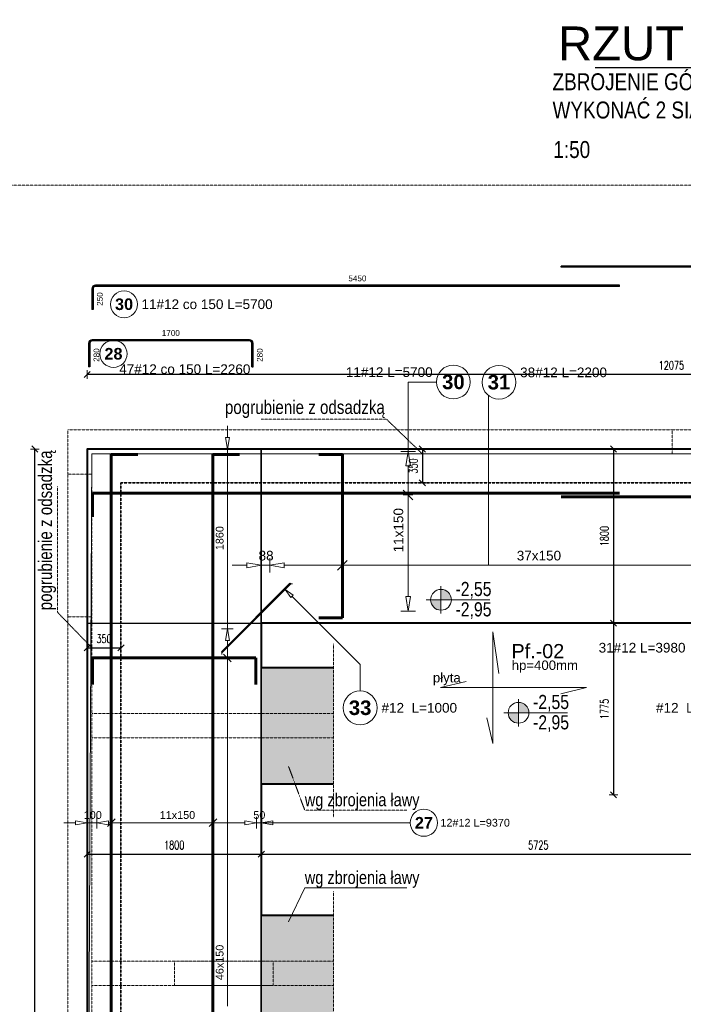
# Model space of a CAD drawing. Extents: x -257438 to 242612, y -74624 to 75879.
# Tile 6 of 21: x 55573 to 62430, y 3903 to 14080. Entities that reach past the tile are written whole.
import ezdxf
from ezdxf import colors
from ezdxf.entities.mleader import LeaderData, LeaderLine
from ezdxf.math import Vec2, Vec3

# ---------------------------------------------------------------- set-up
doc = ezdxf.new("R2010")
doc.units = 0
doc.header["$LTSCALE"] = 10
doc.header["$MEASUREMENT"] = 0
doc.linetypes.add('HIDDEN', pattern=[0.375, 0.25, -0.125])
for name, color, linetype in [('AutoCAD_Structural_Detailing_rozkład powierzchniowy - pręty - dół', 7, 'Continuous'), ('RCAD_kształt pręta', 7, 'Continuous'), ('RCAD_opis kształtu pręta', 7, 'Continuous'), ('RCAD_opis rozkładu', 7, 'Continuous'), ('RCAD_pręt wyrzucony', 130, 'Continuous')]:
    doc.layers.add(name, color=color, linetype=linetype)
for name, color, linetype, lineweight in [('P-Linia1', 3, 'Continuous', 40), ('P-Linia2', 2, 'Continuous', 25), ('P-Linia3', 6, 'Continuous', 60), ('P-Opis', 1, 'Continuous', 18), ('P-Opis fundamenty', 193, 'Continuous', 9), ('P-Opis słupy', 30, 'Continuous', 9), ('P-Opis ściany', 6, 'Continuous', 9), ('P-Przerywana', 13, 'HIDDEN', 9), ('P-Wymiar', 254, 'Continuous', 9), ('P-Ściana żelbetowa', 50, 'Continuous', 25)]:
    doc.layers.add(name, color=color, linetype=linetype, lineweight=lineweight)
doc.layers.add('RCAD_kontur płyty', color=163, linetype='Continuous', plot=False)
doc.styles.add('_Fd Opis', font='arial.ttf')
doc.styles.add('_Fdelita opis', font='arial.ttf')
doc.styles.add('ROMANS', font='romans.shx', dxfattribs={"width": 0.7})
doc.styles.add('style1', font='arial.ttf')
doc.styles.add('style3', font='arialbd.ttf')
doc.dimstyles.new('A50', dxfattribs={"dimscale": 50, "dimtxt": 1.75, "dimasz": 0.05, "dimexe": 0, "dimexo": 0, "dimgap": 1, "dimtad": 1, "dimdec": 4, "dimrnd": 0.1, "dimdsep": 46, "dimtxsty": 'ROMANS', "dimblk": '[[[[[[[[', "dimcen": 2, "dimdle": 2, "dimse1": 1, "dimse2": 1, "dimclrd": 256, "dimclrt": 1, "dimadec": 0, "dimazin": 0, "dimtfac": 1, "dimtdec": 4, "dimtix": 1, "dimtmove": 2, "dimatfit": 3, "dimldrblk": '[[[[[[[[', "dimfxl": 1, "dimtvp": 0.6, "dimtolj": 1, "dimlwd": -1, "dimarcsym": 0})

# ---------------------------------------------------------------- blocks, each defined once
blk = doc.blocks.new('daddad')
at = {"layer": 'P-Opis', "lineweight": 20}
for points in [[(-159, -799), (0, -1476), (0, 1476), (159, 377)], [(1791, -159), (2467, 0), (-1381, 0), (-705, 159)]]:
    blk.add_lwpolyline(points, dxfattribs=at)
blk = doc.blocks.new('A$C798F0764')
at = {"layer": 'P-Opis'}
h = blk.add_hatch(color=1, dxfattribs=at)
h.dxf.hatch_style = 1
h.paths.add_polyline_path([(87, -43), (-30, -160, 0.414214), (204, -160)])
h.paths.add_polyline_path([(-30, 74), (87, -43), (204, 74, 0.414214)])
at = {"layer": 'P-Opis', "color": 1}
for p, q in [((-80, -210), (636, 506)), ((-68, 111), (241, -198))]:
    blk.add_line(p, q, dxfattribs=at)
blk.add_circle((87, -43), 165, dxfattribs=at)
blk = doc.blocks.new('[[[[[[[[')
at = {"layer": 'P-Wymiar'}
for p, q in [((-12.7, -12.7), (12.7, 12.7)), ((0, 0), (-4.6, 0)), ((0, 18), (0, -18))]:
    blk.add_line(p, q, dxfattribs=at)
blk = doc.blocks.new('*D354')
at = {"transparency": 16777216}
blk.add_line((56272, 7587), (56617, 7587), dxfattribs=at)
at = {"layer": 'Defpoints', "color": 0, "transparency": 16777216}
for p in [(56270, 7653), (56620, 7653), (56620, 7587)]:
    blk.add_point(p, dxfattribs=at)
at = {"transparency": 16777216, "xscale": 2.5, "yscale": 2.5, "zscale": 2.5, "rotation": 180}
blk.add_blockref('[[[[[[[[', (56270, 7587), dxfattribs=at)
at = {"transparency": 16777216, "xscale": 2.5, "yscale": 2.5, "zscale": 2.5}
blk.add_blockref('[[[[[[[[', (56620, 7587), dxfattribs=at)
at = {"color": 1, "transparency": 16777216, "insert": (56445, 7681), "char_height": 87.5, "attachment_point": 5, "style": 'ROMANS'}
blk.add_mtext('\\A1;350', dxfattribs=at)
blk = doc.blocks.new('*D355')
at = {"transparency": 16777216}
blk.add_line((59734, 9640), (59734, 9295), dxfattribs=at)
at = {"layer": 'Defpoints', "color": 0, "transparency": 16777216}
for p in [(59669, 9642), (59669, 9292), (59734, 9292)]:
    blk.add_point(p, dxfattribs=at)
at = {"transparency": 16777216, "xscale": 2.5, "yscale": 2.5, "zscale": 2.5}
for p, rotation in [((59734, 9642), 90), ((59734, 9292), 270)]:
    blk.add_blockref('[[[[[[[[', p, dxfattribs=dict(at, rotation=rotation))
at = {"color": 1, "transparency": 16777216, "insert": (59640, 9467), "char_height": 87.5, "attachment_point": 5, "rotation": 90, "style": 'ROMANS'}
blk.add_mtext('\\A1;350', dxfattribs=at)
blk = doc.blocks.new('*D391')
at = {"transparency": 16777216}
blk.add_line((55730, -4975), (55730, 9640), dxfattribs=at)
at = {"layer": 'Defpoints', "color": 0, "transparency": 16777216}
for p in [(55730, 9642), (56350, 9642), (56350, -4978)]:
    blk.add_point(p, dxfattribs=at)
at = {"transparency": 16777216, "xscale": 2.5, "yscale": 2.5, "zscale": 2.5}
for p, rotation in [((55730, 9642), 90), ((55730, -4978), 270)]:
    blk.add_blockref('[[[[[[[[', p, dxfattribs=dict(at, rotation=rotation))
at = {"color": 1, "transparency": 16777216, "insert": (55636, 2332), "char_height": 87.5, "attachment_point": 5, "rotation": 90, "style": 'ROMANS'}
blk.add_mtext('\\A1;14620', dxfattribs=at)
blk = doc.blocks.new('*D393')
at = {"transparency": 16777216}
blk.add_line((56272, 5454), (58067, 5454), dxfattribs=at)
at = {"layer": 'Defpoints', "color": 0, "transparency": 16777216}
for p in [(56270, 5434), (58070, 5454), (58070, 5434)]:
    blk.add_point(p, dxfattribs=at)
at = {"transparency": 16777216, "xscale": 2.5, "yscale": 2.5, "zscale": 2.5, "rotation": 180}
blk.add_blockref('[[[[[[[[', (56270, 5454), dxfattribs=at)
at = {"transparency": 16777216, "xscale": 2.5, "yscale": 2.5, "zscale": 2.5}
blk.add_blockref('[[[[[[[[', (58070, 5454), dxfattribs=at)
at = {"color": 1, "transparency": 16777216, "insert": (57170, 5548), "char_height": 87.5, "attachment_point": 5, "style": 'ROMANS'}
blk.add_mtext('\\A1;1800', dxfattribs=at)
blk = doc.blocks.new('*D394')
at = {"transparency": 16777216}
blk.add_line((58072, 5454), (63792, 5454), dxfattribs=at)
at = {"layer": 'Defpoints', "color": 0, "transparency": 16777216}
for p in [(58070, 5434), (63795, 5454), (63795, 5439)]:
    blk.add_point(p, dxfattribs=at)
at = {"transparency": 16777216, "xscale": 2.5, "yscale": 2.5, "zscale": 2.5, "rotation": 180}
blk.add_blockref('[[[[[[[[', (58070, 5454), dxfattribs=at)
at = {"transparency": 16777216, "xscale": 2.5, "yscale": 2.5, "zscale": 2.5}
blk.add_blockref('[[[[[[[[', (63795, 5454), dxfattribs=at)
at = {"color": 1, "transparency": 16777216, "insert": (60932, 5548), "char_height": 87.5, "attachment_point": 5, "style": 'ROMANS'}
blk.add_mtext('\\A1;5725', dxfattribs=at)
blk = doc.blocks.new('*D396')
at = {"transparency": 16777216}
blk.add_line((61709, 9640), (61709, 7845), dxfattribs=at)
at = {"layer": 'Defpoints', "color": 0, "transparency": 16777216}
for p in [(62148, 9642), (61709, 7842), (62148, 7842)]:
    blk.add_point(p, dxfattribs=at)
at = {"transparency": 16777216, "xscale": 2.5, "yscale": 2.5, "zscale": 2.5}
for p, rotation in [((61709, 9642), 90), ((61709, 7842), 270)]:
    blk.add_blockref('[[[[[[[[', p, dxfattribs=dict(at, rotation=rotation))
at = {"color": 1, "transparency": 16777216, "insert": (61615, 8742), "char_height": 87.5, "attachment_point": 5, "rotation": 90, "style": 'ROMANS'}
blk.add_mtext('\\A1;1800', dxfattribs=at)
blk = doc.blocks.new('*D397')
at = {"transparency": 16777216}
blk.add_line((61709, 7840), (61709, 6070), dxfattribs=at)
at = {"layer": 'Defpoints', "color": 0, "transparency": 16777216}
for p in [(62148, 7842), (61709, 6067), (63795, 6067)]:
    blk.add_point(p, dxfattribs=at)
at = {"transparency": 16777216, "xscale": 2.5, "yscale": 2.5, "zscale": 2.5}
for p, rotation in [((61709, 7842), 90), ((61709, 6067), 270)]:
    blk.add_blockref('[[[[[[[[', p, dxfattribs=dict(at, rotation=rotation))
at = {"color": 1, "transparency": 16777216, "insert": (61615, 6955), "char_height": 87.5, "attachment_point": 5, "rotation": 90, "style": 'ROMANS'}
blk.add_mtext('\\A1;1775', dxfattribs=at)
blk = doc.blocks.new('*D400')
at = {"transparency": 16777216}
blk.add_line((68342, 10413), (56272, 10413), dxfattribs=at)
at = {"layer": 'Defpoints', "color": 0, "transparency": 16777216}
for p in [(56270, 10413), (68345, 10317), (56270, 9642)]:
    blk.add_point(p, dxfattribs=at)
at = {"transparency": 16777216, "xscale": 2.5, "yscale": 2.5, "zscale": 2.5, "rotation": 180}
blk.add_blockref('[[[[[[[[', (56270, 10413), dxfattribs=at)
at = {"transparency": 16777216, "xscale": 2.5, "yscale": 2.5, "zscale": 2.5}
blk.add_blockref('[[[[[[[[', (68345, 10413), dxfattribs=at)
at = {"color": 1, "transparency": 16777216, "insert": (62307, 10507), "char_height": 87.5, "attachment_point": 5, "style": 'ROMANS'}
blk.add_mtext('\\A1;12075', dxfattribs=at)

msp = doc.modelspace()

# ---------------------------------------------------------------- hatches: boundary and pattern name
at = {"true_color": 0x05cc80, "transparency": 33554508}
h = msp.add_hatch(color=122, dxfattribs=at)
h.dxf.hatch_style = 1
h.paths.add_polyline_path([(58069.61184, 6182.23178), (58815.54767, 6182.23178), (58815.54767, 7382.23178), (58069.61184, 7382.23178)])
h = msp.add_hatch(color=122, dxfattribs=at)
h.dxf.hatch_style = 1
h.paths.add_polyline_path([(58069.61184, 3622.2025), (58815.54767, 3622.2025), (58815.54767, 4822.2025), (58069.61184, 4822.2025)])
at = {"layer": 'RCAD_kształt pręta', "true_color": 0x919191, "transparency": 33554559}
msp.add_hatch(color=252, dxfattribs=at).paths.add_polyline_path([(57666.05845, 7538.67839), (57657.57317, 7547.16367), (58364.67995, 8254.27045), (58373.16523, 8245.78517)], flags=0)
at = {"layer": 'RCAD_pręt wyrzucony'}
for points in [[(70908.62154, 11533.33245), (70908.62154, 11521.33245), (61169.74543, 11521.33245), (61169.74543, 11533.33245)], [(56319.61184, 11298.95213), (56331.61184, 11298.95213), (56331.61184, 11084.95213), (56319.61184, 11084.95213)], [(61769.74543, 11334.95213), (61769.74543, 11322.95213), (56355.61184, 11322.95213), (56355.61184, 11334.95213)], [(56284.78909, 10735.03229), (56296.78909, 10735.03229), (56296.78909, 10491.03229), (56284.78909, 10491.03229)], [(57948.78909, 10771.03229), (57948.78909, 10759.03229), (56320.78909, 10759.03229), (56320.78909, 10771.03229)], [(57984.78909, 10491.03229), (57972.78909, 10491.03229), (57972.78909, 10735.03229), (57984.78909, 10735.03229)]]:
    msp.add_hatch(color=4, dxfattribs=at).paths.add_polyline_path(points, flags=0)
h = msp.add_hatch(color=4, dxfattribs=at)
edge = h.paths.add_edge_path(flags=0)
edge.add_line((56355.61184, 11334.95213), (56355.61184, 11322.95213))
edge.add_arc((56355.61184, 11298.95213), 24, 90, 180)
edge.add_line((56331.61184, 11298.95213), (56319.61184, 11298.95213))
edge.add_arc((56355.61184, 11298.95213), 36, 450, 540, ccw=False)
h = msp.add_hatch(color=4, dxfattribs=at)
edge = h.paths.add_edge_path(flags=0)
edge.add_line((56320.78909, 10771.03229), (56320.78909, 10759.03229))
edge.add_arc((56320.78909, 10735.03229), 24, 90, 180)
edge.add_line((56296.78909, 10735.03229), (56284.78909, 10735.03229))
edge.add_arc((56320.78909, 10735.03229), 36, 450, 540, ccw=False)
h = msp.add_hatch(color=4, dxfattribs=at)
edge = h.paths.add_edge_path(flags=0)
edge.add_line((57984.78909, 10735.03229), (57972.78909, 10735.03229))
edge.add_arc((57948.78909, 10735.03229), 24, 0, 90)
edge.add_line((57948.78909, 10759.03229), (57948.78909, 10771.03229))
edge.add_arc((57948.78909, 10735.03229), 36, 360, 450, ccw=False)

# ---------------------------------------------------------------- linework, layer by layer
at = {"color": 1, "linetype": 'HIDDEN', "lineweight": 15, "true_color": 0xff0f0f}
msp.add_lwpolyline([(62314.57546, 9842.23178), (56069.61184, 9842.23178), (56069.61184, 9382.22757), (56319.61184, 9382.22757), (56319.61184, 9592.23178), (56519.61184, 9592.23178), (62314.57546, 9592.23178)], close=True, dxfattribs=at)
msp.add_lwpolyline([(58815.54767, -4252.76688), (56319.61184, -4252.76688), (56319.61184, 7907.13001), (56069.61184, 7907.13001), (56069.61184, -4502.76688), (58815.54767, -4502.76688)], dxfattribs=at)
at = {"layer": 'AutoCAD_Structural_Detailing_rozkład powierzchniowy - pręty - dół', "color": 0, "lineweight": 60}
for p, q in [((56793.61184, 9586.23178), (56519.61184, 9586.23178)), ((56519.61184, 9586.23178), (56519.61184, 793.23178)), ((57843.61184, 9586.23178), (57569.61184, 9586.23178)), ((57569.61184, 9586.23178), (57569.61184, 793.23178)), ((58907.11669, 9586.23178), (58663.11669, 9586.23178)), ((58907.11669, 7898.23178), (58907.11669, 9586.23178)), ((61769.74543, 9185.23178), (56325.61184, 9185.23178)), ((56325.61184, 9185.23178), (56325.61184, 8941.23178)), ((70938.62154, 9149.23178), (61169.74543, 9149.23178)), ((58663.11669, 7898.23178), (58907.11669, 7898.23178)), ((58013.61184, 7482.23245), (56325.61184, 7482.23245)), ((56325.61184, 7482.23245), (56325.61184, 7208.23245)), ((58013.61184, 7208.23245), (58013.61184, 7482.23245))]:
    msp.add_line(p, q, dxfattribs=at)
at = {"layer": 'P-Linia1'}
for points in [[(71926.21227, 10317.23178), (68344.57546, 10317.23178), (68344.57546, 9642.23178), (56269.61184, 9642.23178), (56269.61184, -4977.76688), (58815.54767, -4977.76688)], [(63794.5985, 7842.23178), (58069.61184, 7842.23178), (58069.61184, 7382.23178)], [(58815.54767, 7382.23178), (58069.61184, 7382.23178)], [(58069.61184, 6182.23178), (58815.54767, 6182.23178)], [(58069.61184, 6182.23178), (58069.61184, 4822.2025)], [(58815.54767, 4822.2025), (58069.61184, 4822.2025)]]:
    msp.add_lwpolyline(points, dxfattribs=at)
at = {"layer": 'P-Linia2', "color": 1, "linetype": 'HIDDEN', "lineweight": 35, "true_color": 0xf50000}
msp.add_lwpolyline([(68594.57546, 9592.23178), (68594.57546, 9292.23178), (56619.61184, 9292.23178), (56619.61184, -4252.76688)], dxfattribs=at)
at = {"layer": 'P-Linia3', "color": 6, "linetype": 'Continuous', "lineweight": 30}
msp.add_line((61520.17013, 13586.65314), (63337.49625, 13586.65314), dxfattribs=at)
at = {"layer": 'P-Opis', "color": 6}
msp.add_lwpolyline([(56269.61184, -12.76822), (56319.61184, 9592.23178), (68594.57546, 9592.23178)], dxfattribs=at)
at = {"layer": 'P-Opis ściany', "color": 212, "linetype": 'HIDDEN', "lineweight": 15, "true_color": 0xd100d1}
for points in [[(59734.10657, 9592.23178), (59364.37395, 9949.43237), (58066.7872, 9949.43237)], [(56319.61184, 7587.12164), (55962.41125, 7956.85426), (55962.41125, 9254.44101)], [(59573.98666, 5908.76174), (58518.76403, 5908.76174), (58351.89204, 6361.425)]]:
    msp.add_lwpolyline(points, dxfattribs=at)
for points in [[(62314.57546, 9842.23178), (64269.5985, 9842.23178), (64269.5985, 9592.23178), (62314.57546, 9592.23178)], [(56069.61184, 9382.22757), (56319.61184, 9382.22757), (56319.61184, 7907.13001), (56069.61184, 7907.13001)], [(57172.52477, 4097.12486), (58192.52561, 4097.12486), (58192.52561, 4347.12486), (57172.52477, 4347.12486)]]:
    msp.add_lwpolyline(points, close=True, dxfattribs=at)
at = {"layer": 'P-Opis ściany', "color": 212, "linetype": 'Continuous', "lineweight": 15, "true_color": 0xd100d1}
msp.add_lwpolyline([(59573.98666, 5105.46089), (58518.76403, 5105.46089), (58351.89204, 4754.76304)], dxfattribs=at)
at = {"layer": 'P-Przerywana'}
for points in [[(66317.01635, -5763.41506), (52954.55001, -5763.41506), (52954.55001, 12369.0963), (72818.53866, 12369.0963), (72818.53866, 3297.46496)], [(58815.54767, 7627.17825), (58815.54767, 5837.22228)], [(58815.54767, 5067.14897), (58815.54767, 3277.193)]]:
    msp.add_lwpolyline(points, dxfattribs=at)
at = {"layer": 'P-Ściana żelbetowa', "linetype": 'HIDDEN', "lineweight": 15}
for points in [[(56319.61184, 6907.23178), (58815.54767, 6907.23178)], [(56319.61184, 6657.23178), (58815.54767, 6657.23178)], [(58815.54767, 4347.2025), (56319.61184, 4347.2025)], [(58815.54767, 4097.2025), (56319.61184, 4097.2025)]]:
    msp.add_lwpolyline(points, dxfattribs=at)
at = {"layer": 'RCAD_kontur płyty', "color": 0}
for p, q in [((56269.61184, 9642.23178), (58069.61184, 9642.23178)), ((56269.61184, 737.23178), (56269.61184, 9642.23178)), ((58069.61184, 9642.23178), (56269.61184, 9642.23178)), ((56269.61184, 9642.23178), (56269.61184, 737.23178)), ((56269.61184, 9642.23178), (58069.61184, 9642.23178)), ((56269.61184, 737.23178), (56269.61184, 9642.23178)), ((58069.61184, 9642.23178), (56269.61184, 9642.23178)), ((56269.61184, 9642.23178), (56269.61184, 737.23178)), ((68344.57546, 9642.23178), (56269.61184, 9642.23178)), ((56269.61184, 9642.23178), (56269.61184, 7842.23178)), ((58069.61184, 9642.23178), (58069.61184, 737.23178)), ((58069.61184, 737.23178), (58069.61184, 9642.23178)), ((58069.61184, 9642.23178), (58069.61184, 737.23178)), ((58069.61184, 737.23178), (58069.61184, 9642.23178)), ((58069.61184, 7842.23178), (58069.61184, 9642.23178)), ((58069.61184, 9642.23178), (68344.57546, 9642.23178)), ((56269.61184, 7842.23178), (63794.5985, 7842.23178)), ((63794.5985, 7842.23178), (58069.61184, 7842.23178))]:
    msp.add_line(p, q, dxfattribs=at)
at = {"layer": 'RCAD_kształt pręta', "color": 4}
for p, q in [((57657.57317, 7547.16367), (58364.67995, 8254.27045)), ((57666.05845, 7538.67839), (58373.16523, 8245.78517)), ((58364.67995, 8254.27045), (58373.16523, 8245.78517)), ((57657.57317, 7547.16367), (57666.05845, 7538.67839))]:
    msp.add_line(p, q, dxfattribs=at)
at = {"layer": 'RCAD_kształt pręta', "color": 2, "lineweight": 5}
for p, q in [((58368.92259, 8250.02781), (58393.67133, 8250.02781)), ((57661.81581, 7542.92103), (57661.81581, 7518.1723))]:
    msp.add_line(p, q, dxfattribs=at)
at = {"layer": 'RCAD_opis kształtu pręta', "color": 8, "lineweight": 0}
for p, q in [((58375.20321, 8106.40179), (58316.27764, 8188.89758)), ((58316.27764, 8188.89758), (58398.77343, 8129.97202)), ((58375.20321, 8106.40179), (58398.77343, 8129.97202)), ((59090.84123, 7414.33399), (58386.98832, 8118.18691)), ((59090.84123, 7414.33399), (59090.84123, 7141.91317))]:
    msp.add_line(p, q, dxfattribs=at)
msp.add_circle((59090.84123, 6966.91317), 175, dxfattribs=at)
at = {"layer": 'RCAD_opis rozkładu', "color": 8, "lineweight": 0}
for p, q in [((59586.67237, 10334.56892), (59586.67237, 9617.23178)), ((59586.67237, 10334.56892), (59879.51145, 10334.56892)), ((60417.03548, 10194.69561), (60417.03548, 8440.25731)), ((60417.03548, 10194.69561), (60417.03548, 10194.69561)), ((57719.61184, 9882.23178), (57719.61184, 9762.23178)), ((57719.61184, 9642.23178), (57699.61184, 9762.23178)), ((57739.61184, 9762.23178), (57699.61184, 9762.23178)), ((57739.61184, 9762.23178), (57719.61184, 9642.23178)), ((57779.61184, 9642.23178), (57659.61184, 9642.23178)), ((57719.61184, 7782.23245), (57719.61184, 9642.23178)), ((59661.67237, 9617.23178), (59511.67237, 9617.23178)), ((59561.67237, 9467.23178), (59586.67237, 9617.23178)), ((59586.67237, 9617.23178), (59611.67237, 9467.23178)), ((59561.67237, 9467.23178), (59611.67237, 9467.23178)), ((59586.67237, 9467.23178), (59586.67237, 9467.23178)), ((59586.67237, 9317.23178), (59586.67237, 9467.23178)), ((59586.67237, 9167.23178), (59586.67237, 9317.23178)), ((59636.67237, 9117.23178), (59536.67237, 9217.23178)), ((59536.67237, 9167.23178), (59636.67237, 9167.23178)), ((59586.67237, 9017.23178), (59586.67237, 9167.23178)), ((59586.67237, 8867.23178), (59586.67237, 9017.23178)), ((59586.67237, 8792.23178), (59586.67237, 8867.23178)), ((59586.67237, 8792.23178), (59586.67237, 8717.23178)), ((59586.67237, 8717.23178), (59586.67237, 8567.23178)), ((59586.67237, 8567.23178), (59586.67237, 8417.23178)), ((57919.61184, 8465.25731), (58069.61184, 8440.25731)), ((57919.61184, 8465.25731), (57919.61184, 8415.25731)), ((58069.61184, 8515.25731), (58069.61184, 8365.25731)), ((58157.11669, 8515.25731), (58157.11669, 8365.25731)), ((58157.11669, 8440.25731), (58307.11669, 8465.25731)), ((58307.11669, 8415.25731), (58307.11669, 8465.25731)), ((58957.11669, 8490.25731), (58857.11669, 8390.25731)), ((58907.11669, 8490.25731), (58907.11669, 8390.25731)), ((57769.61184, 8440.25731), (57919.61184, 8440.25731)), ((58069.61184, 8440.25731), (57919.61184, 8415.25731)), ((58157.11669, 8440.25731), (58069.61184, 8440.25731)), ((58307.11669, 8415.25731), (58157.11669, 8440.25731)), ((58457.11669, 8440.25731), (58307.11669, 8440.25731)), ((58307.11669, 8440.25731), (58307.11669, 8440.25731)), ((58607.11669, 8440.25731), (58457.11669, 8440.25731)), ((58757.11669, 8440.25731), (58607.11669, 8440.25731)), ((58907.11669, 8440.25731), (58757.11669, 8440.25731)), ((59057.11669, 8440.25731), (58907.11669, 8440.25731)), ((59207.11669, 8440.25731), (59057.11669, 8440.25731)), ((59357.11669, 8440.25731), (59207.11669, 8440.25731)), ((59507.11669, 8440.25731), (59357.11669, 8440.25731)), ((59657.11669, 8440.25731), (59507.11669, 8440.25731)), ((59586.67237, 8417.23178), (59586.67237, 8267.23178)), ((59807.11669, 8440.25731), (59657.11669, 8440.25731)), ((59957.11669, 8440.25731), (59807.11669, 8440.25731)), ((60107.11669, 8440.25731), (59957.11669, 8440.25731)), ((60257.11669, 8440.25731), (60107.11669, 8440.25731)), ((60407.11669, 8440.25731), (60257.11669, 8440.25731)), ((60557.11669, 8440.25731), (60407.11669, 8440.25731)), ((60707.11669, 8440.25731), (60557.11669, 8440.25731)), ((60857.11669, 8440.25731), (60707.11669, 8440.25731)), ((60932.11669, 8440.25731), (60857.11669, 8440.25731)), ((60932.11669, 8440.25731), (61007.11669, 8440.25731)), ((61007.11669, 8440.25731), (61157.11669, 8440.25731)), ((61157.11669, 8440.25731), (61307.11669, 8440.25731)), ((61307.11669, 8440.25731), (61457.11669, 8440.25731)), ((61457.11669, 8440.25731), (61607.11669, 8440.25731)), ((61607.11669, 8440.25731), (61757.11669, 8440.25731)), ((61757.11669, 8440.25731), (61907.11669, 8440.25731)), ((61907.11669, 8440.25731), (62057.11669, 8440.25731)), ((62057.11669, 8440.25731), (62207.11669, 8440.25731)), ((62207.11669, 8440.25731), (62357.11669, 8440.25731)), ((62357.11669, 8440.25731), (62507.11669, 8440.25731)), ((59586.67237, 8267.23178), (59586.67237, 8117.23178)), ((59586.67237, 7967.23178), (59561.67237, 8117.23178)), ((59611.67237, 8117.23178), (59561.67237, 8117.23178)), ((59611.67237, 8117.23178), (59586.67237, 7967.23178)), ((59586.67237, 8117.23178), (59586.67237, 8117.23178)), ((59511.67237, 7967.23178), (59661.67237, 7967.23178)), ((57659.61184, 7782.23245), (57779.61184, 7782.23245)), ((57699.61184, 7662.23245), (57719.61184, 7782.23245)), ((57719.61184, 7782.23245), (57739.61184, 7662.23245)), ((57699.61184, 7662.23245), (57739.61184, 7662.23245)), ((57719.61184, 7632.23245), (57719.61184, 7662.23245)), ((57719.61184, 7482.23245), (57719.61184, 7632.23245)), ((57759.61184, 7442.23245), (57679.61184, 7522.23245)), ((57679.61184, 7482.23245), (57759.61184, 7482.23245)), ((57719.61184, 7332.23245), (57719.61184, 7482.23245)), ((57719.61184, 7182.23245), (57719.61184, 7332.23245)), ((57719.61184, 7032.23245), (57719.61184, 7182.23245)), ((57719.61184, 6882.23245), (57719.61184, 7032.23245)), ((57719.61184, 6732.23245), (57719.61184, 6882.23245)), ((57719.61184, 6582.23245), (57719.61184, 6732.23245)), ((57719.61184, 6432.23245), (57719.61184, 6582.23245)), ((57719.61184, 6282.23245), (57719.61184, 6432.23245)), ((57719.61184, 6132.23245), (57719.61184, 6282.23245)), ((57719.61184, 5982.23245), (57719.61184, 6132.23245)), ((57719.61184, 5832.23245), (57719.61184, 5982.23245)), ((56269.61184, 5839.16975), (56269.61184, 5719.16975)), ((56369.61184, 5719.16975), (56369.61184, 5839.16975)), ((56559.61184, 5819.16975), (56479.61184, 5739.16975)), ((56519.61184, 5739.16975), (56519.61184, 5819.16975)), ((57529.61184, 5739.16975), (57609.61184, 5819.16975)), ((57569.61184, 5739.16975), (57569.61184, 5819.16975)), ((57719.61184, 5682.23245), (57719.61184, 5832.23245)), ((58019.61184, 5719.16975), (58019.61184, 5839.16975)), ((58069.61184, 5839.16975), (58069.61184, 5719.16975)), ((56029.61184, 5779.16975), (56149.61184, 5779.16975)), ((56149.61184, 5799.16975), (56269.61184, 5779.16975)), ((56149.61184, 5799.16975), (56149.61184, 5759.16975)), ((56269.61184, 5779.16975), (56149.61184, 5759.16975)), ((56369.61184, 5779.16975), (56269.61184, 5779.16975)), ((56369.61184, 5779.16975), (56489.61184, 5799.16975)), ((56489.61184, 5759.16975), (56369.61184, 5779.16975)), ((56489.61184, 5759.16975), (56489.61184, 5799.16975)), ((56519.61184, 5779.16975), (56489.61184, 5779.16975)), ((56669.61184, 5779.16975), (56519.61184, 5779.16975)), ((56819.61184, 5779.16975), (56669.61184, 5779.16975)), ((56969.61184, 5779.16975), (56819.61184, 5779.16975)), ((57119.61184, 5779.16975), (56969.61184, 5779.16975)), ((57194.61184, 5779.16975), (57119.61184, 5779.16975)), ((57194.61184, 5779.16975), (57269.61184, 5779.16975)), ((57269.61184, 5779.16975), (57419.61184, 5779.16975)), ((57419.61184, 5779.16975), (57569.61184, 5779.16975)), ((57569.61184, 5779.16975), (57719.61184, 5779.16975)), ((57719.61184, 5779.16975), (57869.61184, 5779.16975)), ((57869.61184, 5779.16975), (57899.61184, 5779.16975)), ((57899.61184, 5799.16975), (58019.61184, 5779.16975)), ((57899.61184, 5799.16975), (57899.61184, 5759.16975)), ((58019.61184, 5779.16975), (57899.61184, 5759.16975)), ((58019.61184, 5779.16975), (58069.61184, 5779.16975)), ((58069.61184, 5779.16975), (58189.61184, 5799.16975)), ((59609.47331, 5779.16975), (58069.61184, 5779.16975)), ((58189.61184, 5759.16975), (58069.61184, 5779.16975)), ((58189.61184, 5759.16975), (58189.61184, 5799.16975)), ((58309.61184, 5779.16975), (58189.61184, 5779.16975)), ((57719.61184, 5532.23245), (57719.61184, 5682.23245)), ((57719.61184, 5382.23245), (57719.61184, 5532.23245)), ((57719.61184, 5232.23245), (57719.61184, 5382.23245)), ((57719.61184, 5082.23245), (57719.61184, 5232.23245)), ((57719.61184, 4932.23245), (57719.61184, 5082.23245)), ((57719.61184, 4782.23245), (57719.61184, 4932.23245)), ((57719.61184, 4632.23245), (57719.61184, 4782.23245)), ((57719.61184, 4482.23245), (57719.61184, 4632.23245)), ((57719.61184, 4332.23245), (57719.61184, 4482.23245)), ((57719.61184, 4257.23245), (57719.61184, 4332.23245)), ((57719.61184, 4257.23245), (57719.61184, 4182.23245)), ((57719.61184, 4182.23245), (57719.61184, 4032.23245)), ((57719.61184, 4032.23245), (57719.61184, 3882.23245))]:
    msp.add_line(p, q, dxfattribs=at)
for centre, radius in [((60054.51145, 10334.56892), 175), ((60525.59003, 10331.95781), 175), ((59749.47331, 5779.16975), 140)]:
    msp.add_circle(centre, radius, dxfattribs=at)
at = {"layer": 'RCAD_pręt wyrzucony', "color": 4}
for p, q in [((70908.62154, 11533.33245), (61169.74543, 11533.33245)), ((61169.74543, 11521.33245), (61169.74543, 11533.33245)), ((70908.62154, 11521.33245), (61169.74543, 11521.33245)), ((56319.61184, 11298.95213), (56319.61184, 11084.95213)), ((56331.61184, 11298.95213), (56331.61184, 11084.95213)), ((61769.74543, 11334.95213), (56355.61184, 11334.95213)), ((61769.74543, 11322.95213), (56355.61184, 11322.95213)), ((61769.74543, 11322.95213), (61769.74543, 11334.95213)), ((56331.61184, 11084.95213), (56319.61184, 11084.95213)), ((56284.78909, 10735.03229), (56284.78909, 10491.03229)), ((56296.78909, 10735.03229), (56296.78909, 10491.03229)), ((57948.78909, 10771.03229), (56320.78909, 10771.03229)), ((57948.78909, 10759.03229), (56320.78909, 10759.03229)), ((57972.78909, 10491.03229), (57972.78909, 10735.03229)), ((57984.78909, 10491.03229), (57984.78909, 10735.03229)), ((56296.78909, 10491.03229), (56284.78909, 10491.03229)), ((57972.78909, 10491.03229), (57984.78909, 10491.03229))]:
    msp.add_line(p, q, dxfattribs=at)
at = {"layer": 'RCAD_pręt wyrzucony', "color": 8, "lineweight": 0}
for centre in [(56651.65205, 11138.05961), (56542.22248, 10626.05474)]:
    msp.add_circle(centre, 140, dxfattribs=at)
at = {"layer": 'RCAD_pręt wyrzucony', "color": 4}
for centre, radius, start, end in [((56355.61184, 11298.95213), 36, 90, 180), ((56355.61184, 11298.95213), 24, 90, 180), ((56320.78909, 10735.03229), 36, 90, 180), ((56320.78909, 10735.03229), 24, 90, 180), ((57948.78909, 10735.03229), 36, 360, 90), ((57948.78909, 10735.03229), 24, 360, 90)]:
    msp.add_arc(centre, radius, start, end, dxfattribs=at)

# ---------------------------------------------------------------- block references
at = {"layer": 'P-Opis fundamenty', "color": 1, "xscale": 0.6499999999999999, "yscale": 0.6499999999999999, "zscale": 0.6499999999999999, "rotation": 314.9999999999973}
for p in [(59906.40654, 8143.5119), (60707.63186, 6975.81428)]:
    msp.add_blockref('A$C798F0764', p, dxfattribs=at)
at = {"layer": 'P-Opis fundamenty', "xscale": 0.392, "yscale": 0.392, "zscale": 0.392}
msp.add_blockref('daddad', (60462.2722, 7175.5969), dxfattribs=at)

# ---------------------------------------------------------------- texts
at = {"layer": 'P-Linia1', "color": 3, "lineweight": 30, "char_height": 175, "attachment_point": 1, "style": '_Fdelita opis'}
for s, width, insert in [('{\\W0.8;ZBROJENIE GÓRĄ I DOŁEM - WYKONAĆ 2 SIATKI }', 3233.1114999, (61079.18109, 13525.66606)), ('{\\W0.8;1:50}', 1933.9297709, (61087.7109, 12825.23309))]:
    msp.add_mtext_dynamic_manual_height_columns(s, width=width, gutter_width=12.5, heights=[0], dxfattribs=dict(at, insert=insert))
at = {"layer": 'P-Linia3', "color": 6, "lineweight": 30, "style": '_Fdelita opis'}
msp.add_text('RZUT PŁYTY', height=350, dxfattribs=at).set_placement((61135.29252, 13659.50591))
at = {"layer": 'P-Opis fundamenty', "char_height": 146.25, "attachment_point": 4, "style": '_Fd Opis'}
for s, insert in [('{\\W0.8;-2,55}', (60076.00091, 8181.96903)), ('{\\W0.8;-2,95}', (60076.00091, 7971.615)), ('Pf.-02', (60654.73389, 7552.46351)), ('{\\H0.6667x;hp=400mm}', (60657.06284, 7392.74807)), ('{\\H0.6667x;płyta}', (59842.73338, 7263.98384)), ('{\\W0.8;-2,55}', (60877.22623, 7014.27142)), ('{\\W0.8;-2,95}', (60877.22623, 6803.91739))]:
    msp.add_mtext(s, dxfattribs=dict(at, insert=insert))
at = {"layer": 'P-Opis ściany', "color": 212, "linetype": 'HIDDEN', "lineweight": 15, "true_color": 0xd100d1, "insert": (59346.0045, 10053.1247), "char_height": 140, "width": 2274.3826388, "attachment_point": 6, "rotation": 0.000001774, "line_spacing_factor": 0.65625, "style": '_Fd Opis'}
msp.add_mtext('{\\W0.8;\\C214;\\c11538822;pogrubienie z odsadzką}', dxfattribs=at)
at = {"layer": 'P-Opis ściany', "color": 212, "linetype": 'HIDDEN', "lineweight": 15, "true_color": 0xd100d1, "attachment_point": 4, "style": '_Fd Opis'}
for s, insert, char_height, width, rotation in [('{\\W0.8;\\C214;\\c11538822;pogrubienie z odsadzką}', (55858.71892, 7975.22371), 140, 2274.3826388, 89.999998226), ('{\\W0.8;\\C214;\\c11538822;wg zbrojenia ławy}', (58519.02171, 5997.09606), 134.4, 1592.0678472, 359.999998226), ('{\\W0.8;\\C214;\\c11538822;wg zbrojenia ławy}', (58519.02171, 5193.79522), 134.4, 1592.0678472, 359.999998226)]:
    msp.add_mtext(s, dxfattribs=dict(at, insert=insert, char_height=char_height, width=width, rotation=rotation))
at = {"layer": 'RCAD_opis kształtu pręta', "color": 1, "attachment_point": 5}
for s, insert, char_height, style in [('33', (59090.84123, 6966.91317), 150, 'style3'), ('#12  L=1000', (59702.16456, 6966.91317), 100, 'style1'), ('#12  L=1000', (62538.69008, 6966.91317), 100, 'style1')]:
    msp.add_mtext(s, dxfattribs=dict(at, insert=insert, char_height=char_height, style=style))
at = {"layer": 'RCAD_opis rozkładu', "color": 2, "style": 'style1'}
for s, insert, char_height, attachment_point in [('11#12 L=5700', (59391.78976, 10436.27424), 100, 5), ('38#12 L=2200', (61192.9843, 10433.69723), 100, 5), ('88', (58041.57027, 8489.20001), 100, 7), ('37x150', (60709.23129, 8489.1659), 100, 7), ('31#12 L=3980', (62004.0903, 7588.01233), 100, 5), ('100', (56235.13708, 5818.32391), 80, 7), ('11x150', (57020.04158, 5818.32391), 80, 7), ('50', (57987.44949, 5818.32391), 80, 7), ('12#12 L=9370', (60279.65066, 5779.16975), 80, 5)]:
    msp.add_mtext(s, dxfattribs=dict(at, insert=insert, char_height=char_height, attachment_point=attachment_point))
at = {"layer": 'RCAD_opis rozkładu', "color": 1, "attachment_point": 5, "style": 'style3'}
for s, insert, char_height in [('30', (60054.51145, 10334.56892), 150), ('31', (60525.59003, 10331.95781), 150), ('27', (59749.47331, 5779.16975), 120)]:
    msp.add_mtext(s, dxfattribs=dict(at, insert=insert, char_height=char_height))
at = {"layer": 'RCAD_opis rozkładu', "color": 2, "attachment_point": 7, "rotation": 90, "style": 'style1'}
for s, insert, char_height in [('11x150', (59537.72967, 8574.01896), 100), ('1860', (57680.45768, 8596.67959), 80), ('46x150', (57680.45768, 4152.28702), 80)]:
    msp.add_mtext(s, dxfattribs=dict(at, insert=insert, char_height=char_height))
at = {"layer": 'RCAD_pręt wyrzucony', "color": 2, "style": 'style1'}
for s, insert, char_height, attachment_point in [('5450', (59062.67863, 11404.95213), 60, 5), ('11#12 co 150 L=5700', (56831.65205, 11138.05961), 100, 4), ('1700', (57134.78909, 10841.03229), 60, 5), ('47#12 co 150 L=2260', (57279.3042, 10466.9459), 100, 5)]:
    msp.add_mtext(s, dxfattribs=dict(at, insert=insert, char_height=char_height, attachment_point=attachment_point))
at = {"layer": 'RCAD_pręt wyrzucony', "color": 2, "char_height": 60, "attachment_point": 5, "rotation": 90, "style": 'style1'}
for s, insert in [('250', (56401.61184, 11191.95213)), ('280', (56366.78909, 10613.03229)), ('280', (58054.78909, 10613.03229))]:
    msp.add_mtext(s, dxfattribs=dict(at, insert=insert))
at = {"layer": 'RCAD_pręt wyrzucony', "color": 1, "char_height": 120, "attachment_point": 5, "style": 'style3'}
for s, insert in [('30', (56651.65205, 11138.05961)), ('28', (56542.22248, 10626.05474))]:
    msp.add_mtext(s, dxfattribs=dict(at, insert=insert))

# ---------------------------------------------------------------- dimensions: what is measured, and where the dimension line sits
at = {"color": 1, "true_color": 0xff0f0f}
for base, p1, p2, picture, middle in [((56269.61184, 10413.40818), (68344.57546, 10317.23178), (56269.61184, 9642.23178), '*D400', (62307.09365, 10507.15818)), ((56619.61184, 7587.12164), (56269.61184, 7652.64674), (56619.61184, 7652.64674), '*D354', (56444.61184, 7680.87164)), ((58069.61184, 5454.14282), (56269.61184, 5433.54065), (58069.61184, 5433.54065), '*D393', (57169.61184, 5547.89282)), ((63794.59723, 5454.14282), (58069.61184, 5433.54065), (63794.59723, 5439.04865), '*D394', (60932.10454, 5547.89282))]:
    dim = msp.add_linear_dim(base=base, p1=p1, p2=p2, dimstyle='A50', dxfattribs=at)
    dim.commit()
    dim.dimension.update_dxf_attribs({"geometry": picture, "text_midpoint": middle})
for base, p1, p2, angle, picture, middle in [((55730.2348138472, 9642.2317826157), (56349.9882493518, -4977.7668765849), (56349.9882493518, 9642.2317826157), 90, '*D391', (55636.4848138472, 2332.2324530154)), ((59734.10657, 9292.23178), (59668.58148, 9642.23178), (59668.58148, 9292.23178), 270, '*D355', (59640.35657, 9467.23178)), ((61709.22673, 7842.23178), (62147.68127, 9642.23178), (62147.68127, 7842.23178), 90, '*D396', (61615.47673, 8742.23178)), ((61709.22673, 6067.23178), (62147.68127, 7842.23178), (63794.5985, 6067.23178), 90, '*D397', (61615.47673, 6954.73178))]:
    dim = msp.add_linear_dim(base=base, p1=p1, p2=p2, angle=angle, dimstyle='A50', dxfattribs=at)
    dim.commit()
    dim.dimension.update_dxf_attribs({"geometry": picture, "text_midpoint": middle})

# ---------------------------------------------------------------- leaders
at = {"layer": 'P-Opis słupy'}
ml = msp.add_multileader_mtext('Standard', dxfattribs=at)
ml.set_content('         ', color=256)
ml.set_leader_properties()
ml.build(insert=Vec2(0, 0))
ml.multileader.update_dxf_attribs({"arrow_head_size": 78})
ctx = ml.context
ctx.base_point, ctx.char_height, ctx.arrow_head_size, ctx.landing_gap_size, ctx.plane_origin = Vec3(75704.62451, 12147.86704), 2.6, 78, 1.3, Vec3(75778.95855, 10736.38629)
notes = []
notes.append((ctx, [(0, (0, 0, 0), (0, 0), (1, 0), 1, [])]))
ctx.mtext.insert, ctx.mtext.flow_direction = Vec3(75705.92451, 12149.16704), 5
for ctx, leaders in notes:
    for number, flags, end, landing, length, lines in leaders:
        leader = LeaderData()
        leader.index, (leader.has_last_leader_line, leader.has_dogleg_vector, leader.attachment_direction) = number, flags
        leader.last_leader_point, leader.dogleg_vector, leader.dogleg_length = Vec3(end), Vec3(landing), length
        for number, points, colour, breaks in lines:
            line = LeaderLine()
            line.index, line.vertices, line.color, line.breaks = number, Vec3.list(points), colors.encode_raw_color(colour), breaks
            leader.lines.append(line)
        ctx.leaders.append(leader)

doc.saveas('drawing.dxf')
